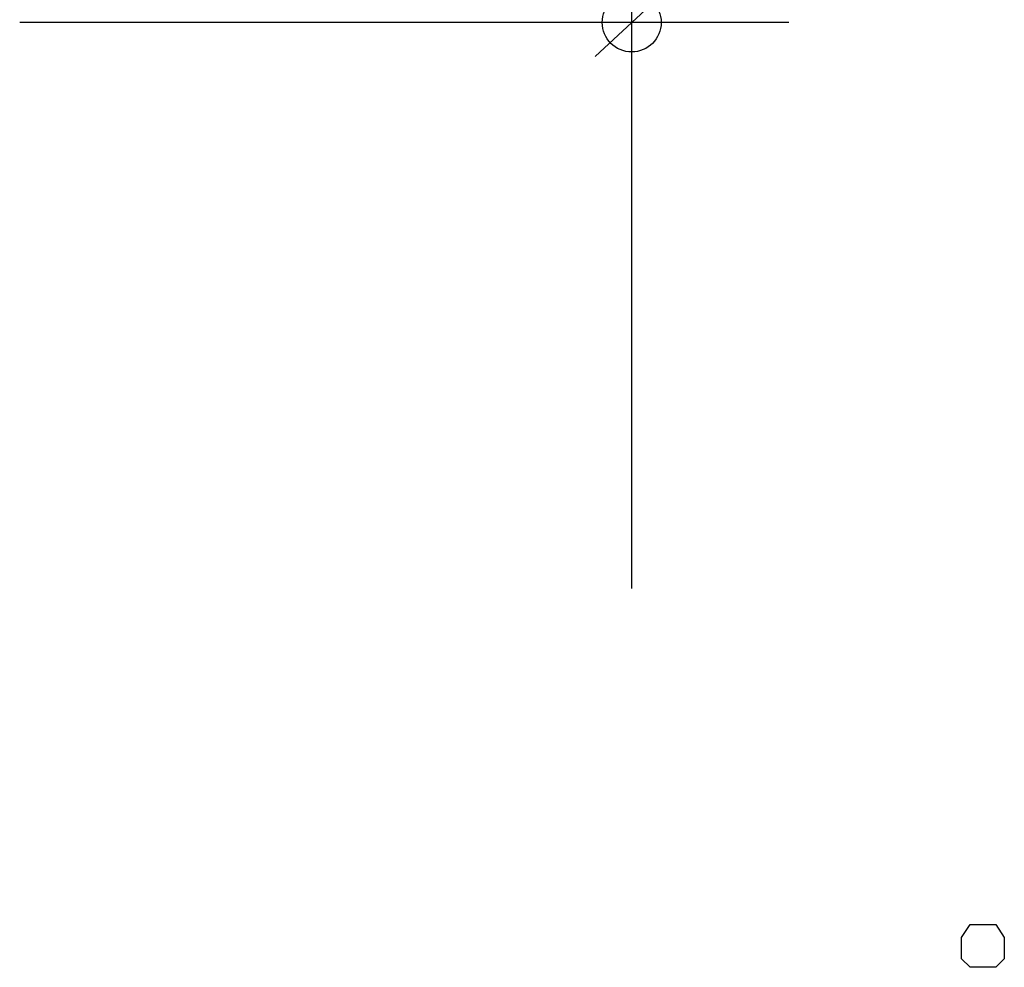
# Model space of a CAD drawing. Header units: millimetres. Extents: x 18084 to 47233, y 38174 to 56392.
# Tile 66 of 251: x 24879 to 25109, y 50250 to 50472. Entities that reach past the tile are written whole.
import ezdxf

# ---------------------------------------------------------------- set-up
doc = ezdxf.new("R2010")
doc.units = ezdxf.units.MM
doc.header["$LTSCALE"] = 100
doc.linetypes.add('ACAD_ISO02W100', pattern=[15, 12, -3])
doc.layers.add('4', color=7, linetype='Continuous')
doc.layers.add('5', color=7, linetype='Continuous')

msp = doc.modelspace()

# ---------------------------------------------------------------- linework, layer by layer
at = {"layer": '4', "color": 7}
msp.add_lwpolyline([(25109.14, 50255.18), (25109.14, 50252.18), (25107.14, 50250.18), (25104.14, 50250.18), (25101.14, 50250.18), (25099.14, 50252.18), (25099.14, 50255.18), (25099.14, 50257.18), (25101.14, 50260.18), (25104.14, 50260.18), (25107.14, 50260.18), (25109.14, 50257.18), (25109.14, 50255.18)], close=True, dxfattribs=at)
msp.add_lwpolyline([(25109.14, 50255.18), (25109.14, 50252.18), (25107.14, 50250.18), (25104.14, 50250.18), (25101.14, 50250.18), (25099.14, 50252.18), (25099.14, 50255.18), (25099.14, 50257.18), (25101.14, 50260.18), (25104.14, 50260.18), (25107.14, 50260.18), (25109.14, 50257.18), (25109.14, 50255.18)], close=True, dxfattribs=at)
at = {"layer": '5', "lineweight": -2}
msp.add_line((25022.08, 51256.93), (25022.08, 50338.63), dxfattribs=at)
at = {"layer": '5'}
for p, q in [((25022.1, 50470.88), (25030.64, 50478.84)), ((25058.83, 50470.88), (24879.13, 50470.88)), ((25013.56, 50462.92), (25022.1, 50470.88))]:
    msp.add_line(p, q, dxfattribs=at)
at = {"layer": '5', "linetype": 'ACAD_ISO02W100', "lineweight": -2}
msp.add_circle((25022.1, 50470.88), 6.88, dxfattribs=at)

doc.saveas('drawing.dxf')
